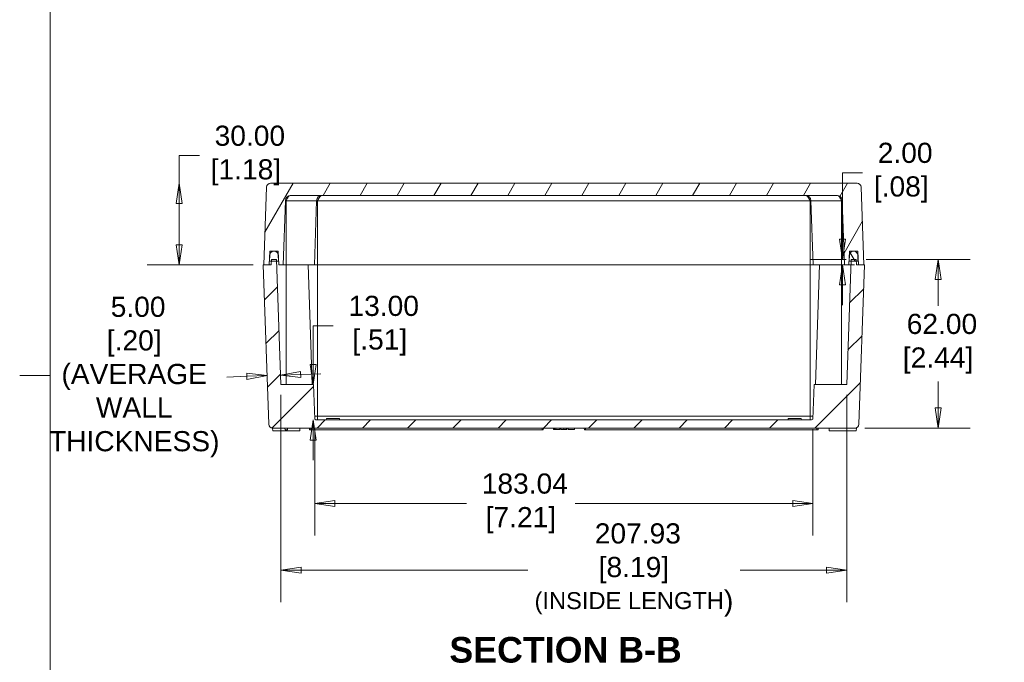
# Model space of a CAD drawing. Header units: millimetres. Extents: x 22 to 1013, y 22 to 778.
# Tile 3 of 8: x 22 to 384, y 294 to 531. Entities that reach past the tile are written whole.
import ezdxf

# ---------------------------------------------------------------- set-up
doc = ezdxf.new("R2010")
doc.units = ezdxf.units.MM
doc.header["$LTSCALE"] = 3.703704
for name, color, linetype, lineweight in [('Dimension (ANSI)', 7, 'Continuous', 9), ('Hatch (ANSI)', 7, 'Continuous', 9), ('Sketch Geometry (ANSI)', 7, 'Continuous', 9), ('Symbol (ANSI)', 7, 'Continuous', 9), ('Visible (ANSI)', 7, 'Continuous', 9), ('Visible Narrow (ANSI)', 7, 'Continuous', 9)]:
    doc.layers.add(name, color=color, linetype=linetype, lineweight=lineweight)
doc.styles.add('Label Text (ANSI)', font='arialbd.ttf')
doc.styles.add('Note Text (ANSI)', font='arial.ttf')
doc.dimstyles.new('Default - mm (ANSI)', dxfattribs={"dimscale": 3.703704, "dimtxt": 2, "dimasz": 2, "dimexe": 3.175, "dimexo": 1, "dimgap": 0.8, "dimtad": 0, "dimtih": 1, "dimtoh": 1, "dimrnd": 1e-08, "dimzin": 4, "dimdsep": 46, "dimtxsty": 'Note Text (ANSI)', "dimblk": 'Filled-1', "dimcen": 0.09, "dimdle": 10, "dimclrd": 256, "dimclre": 256, "dimclrt": 256, "dimadec": 1, "dimazin": 0, "dimtfac": 1.524, "dimtofl": 0, "dimtmove": 0, "dimatfit": 3, "dimfxl": 0, "dimtolj": 1, "dimtzin": 0, "dimlwd": -1, "dimlwe": -1, "dimarcsym": 0})

# ---------------------------------------------------------------- blocks, each defined once
blk = doc.blocks.new('Borders Default Border')
at = {"layer": 'Sketch Geometry (ANSI)'}
blk.add_line((8.89, 107.95), (5.874, 107.95), dxfattribs=at)
at = {"layer": 'Sketch Geometry (ANSI)', "flags": 128}
blk.add_lwpolyline([(8.89, 8.89), (8.89, 207.01), (270.51, 207.01), (270.51, 8.89), (8.89, 8.89)], dxfattribs=at)
blk = doc.blocks.new('Filled-1')
at = {"color": 0}
for p, q in [((0, 0), (-1, 0.15)), ((-1, 0.15), (-1, -0.15)), ((-1, 0), (0, 0)), ((-1, -0.15), (0, 0))]:
    blk.add_line(p, q, dxfattribs=at)
at = {"color": 0, "flags": 128}
blk.add_lwpolyline([(-1, -0.15), (0, 0), (-1, 0.15), (-1, -0.15)], dxfattribs=at)
at = {"color": 0}
blk.add_solid([(-1, -0.15), (0, 0), (-1, 0.15), (-1, -0.15)], dxfattribs=at)
blk = doc.blocks.new('*D15')
at = {"layer": 'Defpoints', "color": 0, "transparency": 16777216}
for p in [(117.75, 396.51), (325.68, 396.51), (325.68, 328.36)]:
    blk.add_point(p, dxfattribs=at)
at = {"layer": 'Dimension (ANSI)', "transparency": 16777216}
for p, q in [((117.75, 392.8), (117.75, 316.6)), ((325.68, 392.8), (325.68, 316.6)), ((125.16, 328.36), (208.44, 328.36)), ((318.27, 328.36), (286.53, 328.36))]:
    blk.add_line(p, q, dxfattribs=at)
at = {"layer": 'Dimension (ANSI)', "transparency": 16777216, "xscale": 7.407407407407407, "yscale": 7.407407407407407, "zscale": 7.407407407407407, "rotation": 180}
blk.add_blockref('Filled-1', (117.75, 328.36), dxfattribs=at)
at = {"layer": 'Dimension (ANSI)', "transparency": 16777216, "xscale": 7.407407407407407, "yscale": 7.407407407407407, "zscale": 7.407407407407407}
blk.add_blockref('Filled-1', (325.68, 328.36), dxfattribs=at)
at = {"layer": 'Dimension (ANSI)', "transparency": 16777216, "insert": (247.48, 328.36), "char_height": 7.4074, "attachment_point": 5, "style": 'Note Text (ANSI)'}
blk.add_mtext('\\A1; 207.93\\P[8.19]{\\P\\fArial|b0|i0;\\H6.2279;(INSIDE LENGTH\\fArial|b0|i0;\\H7.4074;)}', dxfattribs=at)
blk = doc.blocks.new('*D16')
at = {"layer": 'Defpoints', "color": 0, "transparency": 16777216}
for p in [(329.15, 442.51), (328.67, 380.51), (359.24, 380.51)]:
    blk.add_point(p, dxfattribs=at)
at = {"layer": 'Dimension (ANSI)', "transparency": 16777216}
for p, q in [((332.85, 442.51), (371, 442.51)), ((359.24, 435.1), (359.24, 425.4)), ((359.24, 387.91), (359.24, 397.61)), ((332.38, 380.51), (371, 380.51))]:
    blk.add_line(p, q, dxfattribs=at)
at = {"layer": 'Dimension (ANSI)', "transparency": 16777216, "xscale": 7.407407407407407, "yscale": 7.407407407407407, "zscale": 7.407407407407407}
for p, rotation in [((359.24, 442.51), 90), ((359.24, 380.51), 270)]:
    blk.add_blockref('Filled-1', p, dxfattribs=dict(at, rotation=rotation))
at = {"layer": 'Dimension (ANSI)', "transparency": 16777216, "insert": (359.24, 411.51), "char_height": 7.407, "attachment_point": 5, "style": 'Note Text (ANSI)'}
blk.add_mtext('\\A1; 62.00\\P[2.44]', dxfattribs=at)
blk = doc.blocks.new('*D17')
at = {"layer": 'Defpoints', "color": 0, "transparency": 16777216}
for p in [(80.39, 470.51), (113.96, 470.51), (111.22, 440.51)]:
    blk.add_point(p, dxfattribs=at)
at = {"layer": 'Dimension (ANSI)', "transparency": 16777216}
for p, q in [((80.39, 470.51), (80.39, 480.66)), ((80.39, 480.66), (87.8, 480.66)), ((80.39, 447.91), (80.39, 463.1)), ((107.51, 440.51), (68.63, 440.51))]:
    blk.add_line(p, q, dxfattribs=at)
at = {"layer": 'Dimension (ANSI)', "transparency": 16777216, "xscale": 7.407407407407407, "yscale": 7.407407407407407, "zscale": 7.407407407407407}
for p, rotation in [((80.39, 470.51), 90), ((80.39, 440.51), 270)]:
    blk.add_blockref('Filled-1', p, dxfattribs=dict(at, rotation=rotation))
at = {"layer": 'Dimension (ANSI)', "transparency": 16777216, "insert": (104.9, 480.66), "char_height": 7.407, "attachment_point": 5, "style": 'Note Text (ANSI)'}
blk.add_mtext('\\A1; 30.00\\P[1.18]', dxfattribs=at)
blk = doc.blocks.new('*D18')
at = {"layer": 'Defpoints', "color": 0, "transparency": 16777216}
for p in [(324.09, 442.51), (329.15, 442.51), (332.22, 440.51)]:
    blk.add_point(p, dxfattribs=at)
at = {"layer": 'Dimension (ANSI)', "transparency": 16777216}
for p, q in [((324.09, 449.91), (324.09, 474.37)), ((324.09, 474.37), (331.5, 474.37)), ((325.44, 442.51), (312.34, 442.51)), ((328.51, 440.51), (312.34, 440.51)), ((324.09, 433.1), (324.09, 425.69))]:
    blk.add_line(p, q, dxfattribs=at)
at = {"layer": 'Dimension (ANSI)', "transparency": 16777216, "xscale": 7.407407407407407, "yscale": 7.407407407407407, "zscale": 7.407407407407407}
for p, rotation in [((324.09, 442.51), 270), ((324.09, 440.51), 90)]:
    blk.add_blockref('Filled-1', p, dxfattribs=dict(at, rotation=rotation))
at = {"layer": 'Dimension (ANSI)', "transparency": 16777216, "insert": (345.72, 474.37), "char_height": 7.407, "attachment_point": 5, "style": 'Note Text (ANSI)'}
blk.add_mtext('\\A1; 2.00\\P[.08]', dxfattribs=at)
blk = doc.blocks.new('*D34')
at = {"layer": 'Defpoints', "color": 0, "transparency": 16777216}
for p in [(129.75, 396.51), (129.59, 383.51), (131.15, 383.51)]:
    blk.add_point(p, dxfattribs=at)
at = {"layer": 'Dimension (ANSI)', "transparency": 16777216}
for p, q in [((129.59, 403.91), (129.59, 418.14)), ((129.59, 418.14), (137, 418.14)), ((126.05, 396.51), (117.83, 396.51)), ((129.59, 376.1), (129.59, 368.69))]:
    blk.add_line(p, q, dxfattribs=at)
at = {"layer": 'Dimension (ANSI)', "transparency": 16777216, "xscale": 7.407407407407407, "yscale": 7.407407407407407, "zscale": 7.407407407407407}
for p, rotation in [((129.59, 396.51), 270), ((129.59, 383.51), 90)]:
    blk.add_blockref('Filled-1', p, dxfattribs=dict(at, rotation=rotation))
at = {"layer": 'Dimension (ANSI)', "transparency": 16777216, "insert": (154.1, 418.14), "char_height": 7.407, "attachment_point": 5, "style": 'Note Text (ANSI)'}
blk.add_mtext('\\A1; 13.00\\P[.51]', dxfattribs=at)
blk = doc.blocks.new('*D40')
at = {"layer": 'Defpoints', "color": 0, "transparency": 16777216}
for p in [(130.19, 383.85), (313.24, 383.85), (313.24, 352.85)]:
    blk.add_point(p, dxfattribs=at)
at = {"layer": 'Dimension (ANSI)', "transparency": 16777216}
for p, q in [((130.19, 380.15), (130.19, 341.09)), ((313.24, 380.15), (313.24, 341.09)), ((137.6, 352.85), (185.97, 352.85)), ((305.83, 352.85), (225.92, 352.85))]:
    blk.add_line(p, q, dxfattribs=at)
at = {"layer": 'Dimension (ANSI)', "transparency": 16777216, "xscale": 7.407407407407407, "yscale": 7.407407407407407, "zscale": 7.407407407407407, "rotation": 180}
blk.add_blockref('Filled-1', (130.19, 352.85), dxfattribs=at)
at = {"layer": 'Dimension (ANSI)', "transparency": 16777216, "xscale": 7.407407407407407, "yscale": 7.407407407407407, "zscale": 7.407407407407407}
blk.add_blockref('Filled-1', (313.24, 352.85), dxfattribs=at)
at = {"layer": 'Dimension (ANSI)', "transparency": 16777216, "insert": (205.95, 352.85), "char_height": 7.4074, "attachment_point": 5, "style": 'Note Text (ANSI)'}
blk.add_mtext('\\A1; 183.04\\P[7.21]', dxfattribs=at)
blk = doc.blocks.new('*D41')
at = {"layer": 'Defpoints', "color": 0, "transparency": 16777216}
for p in [(112.6, 400.99), (117.59, 401.16), (117.63, 399.98)]:
    blk.add_point(p, dxfattribs=at)
at = {"layer": 'Dimension (ANSI)', "transparency": 16777216}
for p, q in [((105.23, 399.54), (97.83, 399.29)), ((125.03, 400.23), (132.44, 400.49))]:
    blk.add_line(p, q, dxfattribs=at)
at = {"layer": 'Dimension (ANSI)', "transparency": 16777216, "xscale": 7.407407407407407, "yscale": 7.407407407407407, "zscale": 7.407407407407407}
for p, rotation in [((112.64, 399.8), 1.999999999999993), ((117.63, 399.98), 182)]:
    blk.add_blockref('Filled-1', p, dxfattribs=dict(at, rotation=rotation))
at = {"layer": 'Dimension (ANSI)', "transparency": 16777216, "insert": (63.84, 399.29), "char_height": 7.4074, "attachment_point": 5, "style": 'Note Text (ANSI)'}
blk.add_mtext('\\A1; 5.00{\\fArial|b0|i0;\\H6.2279;}\\P[.20]{\\P(AVERAGE\\PWALL\\PTHICKNESS)}', dxfattribs=at)

msp = doc.modelspace()

# ---------------------------------------------------------------- hatches: boundary and pattern name
at = {"layer": 'Hatch (ANSI)'}
h = msp.add_hatch(dxfattribs=at)
h.set_pattern_fill('ANSI31', color=256, scale=94.074074, angle=14.999978, style=0)
h.set_pattern_definition([(60, (0, 0), (-10.18381, 5.87963), [])])
edge = h.paths.add_edge_path()
edge.add_ellipse((113.9615, 469.0065), major_axis=(0, 1.5), ratio=1, start_angle=0, end_angle=88)
edge.add_line((112.4624, 469.0589), (111.4653, 440.5065))
edge.add_line((111.4653, 440.5065), (113.4653, 440.5065))
edge.add_line((113.4653, 440.5065), (113.6399, 445.5065))
edge.add_line((113.6399, 445.5065), (115.1522, 445.5065))
edge.add_line((115.1522, 445.5065), (115.2784, 445.5065))
edge.add_line((115.2784, 445.5065), (116.7907, 445.5065))
edge.add_line((116.7907, 445.5065), (116.9653, 440.5065))
edge.add_line((116.9653, 440.5065), (118.5653, 440.5065))
edge.add_line((118.5653, 440.5065), (119.3884, 464.0763))
edge.add_ellipse((121.3872, 464.0065), major_axis=(-1.9988, 0.0698), ratio=1, start_angle=272, end_angle=360, ccw=False)
edge.add_line((121.3872, 466.0065), (322.0435, 466.0065))
edge.add_ellipse((322.0435, 464.0065), major_axis=(0, 2), ratio=1, start_angle=272, end_angle=360, ccw=False)
edge.add_line((324.0422, 464.0763), (324.8653, 440.5065))
edge.add_line((324.8653, 440.5065), (326.4653, 440.5065))
edge.add_line((326.4653, 440.5065), (326.6399, 445.5065))
edge.add_line((326.6399, 445.5065), (328.1522, 445.5065))
edge.add_line((328.1522, 445.5065), (328.2784, 445.5065))
edge.add_line((328.2784, 445.5065), (329.7907, 445.5065))
edge.add_line((329.7907, 445.5065), (329.9653, 440.5065))
edge.add_line((329.9653, 440.5065), (331.9653, 440.5065))
edge.add_line((331.9653, 440.5065), (330.9682, 469.0589))
edge.add_ellipse((329.4692, 469.0065), major_axis=(1.4991, 0.0523), ratio=1, start_angle=0, end_angle=88)
edge.add_line((329.4692, 470.5065), (113.9615, 470.5065))
h = msp.add_hatch(dxfattribs=at)
h.set_pattern_fill('ANSI31', color=256, scale=94.074074, angle=75.000175, style=0)
h.set_pattern_definition([(120.0002, (0, 0), (-10.1838, -5.87966), [])])
edge = h.paths.add_edge_path()
edge.add_ellipse((115.2784, 444.0065), major_axis=(1.4998, 0.0262), ratio=1, start_angle=0, end_angle=89)
edge.add_line((115.2784, 445.5065), (115.1522, 445.5065))
edge.add_ellipse((115.1522, 444.0065), major_axis=(0, 1.5), ratio=1, start_angle=0, end_angle=89)
edge.add_line((113.6524, 444.0327), (113.6153, 441.9065))
edge.add_line((113.6153, 441.9065), (114.2642, 441.9065))
edge.add_line((114.2642, 441.9065), (116.1664, 441.9065))
edge.add_line((116.1664, 441.9065), (116.8153, 441.9065))
edge.add_line((116.8153, 441.9065), (116.7782, 444.0327))
edge = h.paths.add_edge_path()
edge.add_ellipse((328.1522, 444.0065), major_axis=(0, 1.5), ratio=1, start_angle=0, end_angle=89)
edge.add_line((326.6524, 444.0327), (326.6153, 441.9065))
edge.add_line((326.6153, 441.9065), (327.2642, 441.9065))
edge.add_line((327.2642, 441.9065), (329.1664, 441.9065))
edge.add_line((329.1664, 441.9065), (329.8153, 441.9065))
edge.add_line((329.8153, 441.9065), (329.7782, 444.0327))
edge.add_ellipse((328.2784, 444.0065), major_axis=(1.4998, 0.0262), ratio=1, start_angle=0, end_angle=89)
edge.add_line((328.2784, 445.5065), (328.1522, 445.5065))
h = msp.add_hatch(dxfattribs=at)
h.set_pattern_fill('ANSI31', color=256, scale=94.074074, style=0)
h.set_pattern_definition([(45, (0, 0), (-8.31505, 8.31505), [])])
edge = h.paths.add_edge_path()
edge.add_line((114.2851, 442.5065), (114.2642, 441.9065))
edge.add_line((114.2642, 441.9065), (114.2153, 440.5065))
edge.add_line((114.2153, 440.5065), (113.4653, 440.5065))
edge.add_line((113.4653, 440.5065), (111.4653, 440.5065))
edge.add_line((111.4653, 440.5065), (111.2153, 440.5065))
edge.add_line((111.2153, 440.5065), (113.26, 381.9542))
edge.add_ellipse((114.7591, 382.0065), major_axis=(-1.4991, -0.0523), ratio=1, start_angle=0, end_angle=88)
edge.add_line((114.7591, 380.5065), (328.6715, 380.5065))
edge.add_ellipse((328.6715, 382.0065), major_axis=(0, -1.5), ratio=1, start_angle=0, end_angle=88)
edge.add_line((330.1706, 381.9542), (332.2153, 440.5065))
edge.add_line((332.2153, 440.5065), (331.9653, 440.5065))
edge.add_line((331.9653, 440.5065), (329.9653, 440.5065))
edge.add_line((329.9653, 440.5065), (329.2153, 440.5065))
edge.add_line((329.2153, 440.5065), (329.1664, 441.9065))
edge.add_line((329.1664, 441.9065), (329.1455, 442.5065))
edge.add_line((329.1455, 442.5065), (327.2851, 442.5065))
edge.add_line((327.2851, 442.5065), (327.2642, 441.9065))
edge.add_line((327.2642, 441.9065), (325.6788, 396.5065))
edge.add_line((325.6788, 396.5065), (313.6788, 396.5065))
edge.add_line((313.6788, 396.5065), (313.237, 383.8545))
edge.add_ellipse((312.2763, 385.0065), major_axis=(0.9607, -1.152), ratio=1, start_angle=320.174074, end_angle=360, ccw=False)
edge.add_line((312.2763, 383.5065), (131.1543, 383.5065))
edge.add_ellipse((131.1543, 385.0065), major_axis=(0, -1.5), ratio=1, start_angle=320.174074, end_angle=360, ccw=False)
edge.add_line((130.1936, 383.8545), (129.7518, 396.5065))
edge.add_line((129.7518, 396.5065), (117.7518, 396.5065))
edge.add_line((117.7518, 396.5065), (116.1664, 441.9065))
edge.add_line((116.1664, 441.9065), (116.1455, 442.5065))
edge.add_line((116.1455, 442.5065), (114.2851, 442.5065))

# ---------------------------------------------------------------- linework, layer by layer
at = {"layer": 'Visible (ANSI)'}
for p, q in [((329.4692, 470.5065), (113.9615, 470.5065)), ((112.4624, 469.0589), (111.4653, 440.5065)), ((331.9653, 440.5065), (330.9682, 469.0589)), ((118.5653, 440.5065), (119.3884, 464.0763)), ((121.3872, 466.0065), (322.0435, 466.0065)), ((130.0653, 440.5065), (130.8884, 464.0763)), ((313.3653, 440.5065), (312.5422, 464.0763)), ((324.0422, 464.0763), (324.8653, 440.5065)), ((113.4653, 440.5065), (113.6399, 445.5065)), ((113.6399, 445.5065), (116.7907, 445.5065)), ((115.2784, 445.5065), (115.1522, 445.5065)), ((116.7907, 445.5065), (116.9653, 440.5065)), ((326.4653, 440.5065), (326.6399, 445.5065)), ((326.6399, 445.5065), (329.7907, 445.5065)), ((328.2784, 445.5065), (328.1522, 445.5065)), ((329.7907, 445.5065), (329.9653, 440.5065)), ((113.6524, 444.0327), (113.6153, 441.9065)), ((113.6153, 441.9065), (116.8153, 441.9065)), ((114.2851, 442.5065), (114.2153, 440.5065)), ((116.1455, 442.5065), (114.2851, 442.5065)), ((117.7518, 396.5065), (116.1455, 442.5065)), ((116.8153, 441.9065), (116.7782, 444.0327)), ((116.9164, 441.9065), (116.8153, 441.9065)), ((327.2851, 442.5065), (325.6788, 396.5065)), ((326.6153, 441.9065), (326.5142, 441.9065)), ((326.6524, 444.0327), (326.6153, 441.9065)), ((326.6153, 441.9065), (329.8153, 441.9065)), ((329.1455, 442.5065), (327.2851, 442.5065)), ((329.2153, 440.5065), (329.1455, 442.5065)), ((329.8153, 441.9065), (329.7782, 444.0327)), ((114.2153, 440.5065), (111.2153, 440.5065)), ((111.2153, 440.5065), (113.26, 381.9542)), ((111.4653, 440.5065), (113.4653, 440.5065)), ((116.9653, 440.5065), (118.5653, 440.5065)), ((119.7153, 440.5065), (118.5653, 440.5065)), ((119.7153, 440.5065), (130.0653, 440.5065)), ((127.7153, 440.5065), (129.2518, 396.5065)), ((131.2153, 440.5065), (130.0653, 440.5065)), ((312.2153, 440.5065), (131.2153, 440.5065)), ((313.3653, 440.5065), (312.2153, 440.5065)), ((313.3653, 440.5065), (323.7153, 440.5065)), ((315.7153, 440.5065), (314.1788, 396.5065)), ((324.8653, 440.5065), (323.7153, 440.5065)), ((324.8653, 440.5065), (326.4653, 440.5065)), ((332.2153, 440.5065), (329.2153, 440.5065)), ((329.9653, 440.5065), (331.9653, 440.5065)), ((330.1706, 381.9542), (332.2153, 440.5065)), ((129.7518, 396.5065), (117.7518, 396.5065)), ((130.1936, 383.8545), (129.7518, 396.5065)), ((313.6788, 396.5065), (313.237, 383.8545)), ((325.6788, 396.5065), (313.6788, 396.5065)), ((134.4484, 384.0065), (134.4046, 383.5065)), ((134.4484, 384.0065), (139.2322, 384.0065)), ((139.2322, 384.0065), (139.276, 383.5065)), ((304.1984, 384.0065), (304.1546, 383.5065)), ((304.1984, 384.0065), (308.9822, 384.0065)), ((308.9822, 384.0065), (309.026, 383.5065)), ((114.7591, 380.5065), (114.7153, 380.5065)), ((114.724, 379.5065), (114.7153, 380.5065)), ((114.7591, 380.5065), (328.6715, 380.5065)), ((119.2153, 380.5065), (119.2678, 379.9065)), ((120.2153, 380.5065), (120.1628, 379.9065)), ((124.7066, 379.5065), (124.7153, 380.5065)), ((128.2678, 379.9065), (128.2153, 380.5065)), ((312.2763, 383.5065), (131.1543, 383.5065)), ((214.1628, 379.9065), (214.2153, 380.5065)), ((217.8752, 380.0065), (217.8752, 380.5065)), ((218.3474, 380.0065), (217.8752, 380.0065)), ((218.3474, 380.0065), (218.3474, 380.5065)), ((218.7769, 380.0065), (218.3474, 380.0065)), ((218.7769, 380.0065), (218.7769, 380.5065)), ((220.2948, 380.0065), (218.7769, 380.0065)), ((220.2948, 380.0065), (220.2948, 380.5065)), ((220.5909, 380.0065), (220.5909, 380.5065)), ((221.73, 380.0065), (220.5909, 380.0065)), ((222.8717, 380.0065), (222.525, 380.0065)), ((222.8717, 380.0065), (222.8717, 380.5065)), ((223.3333, 380.0065), (223.3333, 380.5065)), ((225.6461, 380.0065), (223.3333, 380.0065)), ((225.6461, 380.0065), (225.6461, 380.5065)), ((225.6466, 380.0065), (225.6461, 380.0065)), ((225.6466, 380.0065), (225.6466, 380.5065)), ((229.2678, 379.9065), (229.2153, 380.5065)), ((315.1628, 379.9065), (315.2153, 380.5065)), ((319.224, 379.5065), (319.2153, 380.5065)), ((329.2153, 380.5065), (328.6715, 380.5065)), ((329.2066, 379.5065), (329.2153, 380.5065)), ((124.7066, 379.5065), (114.724, 379.5065)), ((120.1628, 379.9065), (119.2678, 379.9065)), ((128.7153, 379.9065), (128.2678, 379.9065)), ((128.7153, 379.9065), (213.7153, 379.9065)), ((214.1628, 379.9065), (213.7153, 379.9065)), ((229.7153, 379.9065), (229.2678, 379.9065)), ((229.7153, 379.9065), (314.7153, 379.9065)), ((315.1628, 379.9065), (314.7153, 379.9065)), ((329.2066, 379.5065), (319.224, 379.5065))]:
    msp.add_line(p, q, dxfattribs=at)
for centre, radius, start, end in [((113.9615, 469.0065), 1.5, 90, 178), ((329.4692, 469.0065), 1.5, 2, 90), ((121.3872, 464.0065), 2, 90, 178), ((132.8872, 464.0065), 2, 90, 178), ((310.5435, 464.0065), 2, 2, 90), ((322.0435, 464.0065), 2, 2, 90), ((115.1522, 444.0065), 1.5, 90, 179), ((115.2784, 444.0065), 1.5, 1, 90), ((328.1522, 444.0065), 1.5, 90, 179), ((328.2784, 444.0065), 1.5, 1, 90), ((131.1543, 385.0065), 1.5, 230.174074, 270), ((312.2763, 385.0065), 1.5, 270, 309.825926), ((114.7591, 382.0065), 1.5, 182, 270), ((328.6715, 382.0065), 1.5, 270, 358)]:
    msp.add_arc(centre, radius, start, end, dxfattribs=at)
msp.add_open_spline([(222.525, 380.0065), (222.4751, 380.0065), (222.4188, 380.0065), (222.2934, 380.0065), (222.2264, 380.0065), (222.0198, 380.0065), (221.8757, 380.0065), (221.73, 380.0065)], degree=3, knots=[-0.0909886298, -0.0909886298, -0.0909886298, -0.0909886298, -0.0670517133, -0.0670517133, -0.0437011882, -0.0437011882, 0, 0, 0, 0], dxfattribs=at)
at = {"layer": 'Visible Narrow (ANSI)'}
for p, q in [((119.3884, 464.0763), (119.7153, 464.0763)), ((130.8884, 464.0763), (119.7153, 464.0763)), ((119.7153, 440.5065), (119.7153, 464.0763)), ((130.8884, 464.0763), (131.2153, 464.0763)), ((131.2153, 464.0763), (312.2153, 464.0763)), ((131.2153, 440.5065), (131.2153, 464.0763)), ((312.2153, 464.0763), (312.5422, 464.0763)), ((312.2153, 440.5065), (312.2153, 464.0763)), ((323.7153, 464.0763), (312.5422, 464.0763)), ((323.7153, 464.0763), (324.0422, 464.0763)), ((323.7153, 440.5065), (323.7153, 464.0763)), ((116.8422, 444.0327), (116.7782, 444.0327)), ((326.6524, 444.0327), (326.5884, 444.0327)), ((119.7153, 396.5065), (119.7153, 440.5065)), ((131.2153, 440.5065), (131.2153, 384.9542)), ((312.2153, 440.5065), (312.2153, 384.9542)), ((323.7153, 440.5065), (323.7153, 396.5065)), ((131.2153, 384.9542), (130.1552, 384.9542)), ((312.2153, 384.9542), (131.2153, 384.9542)), ((131.2153, 384.9542), (131.2153, 383.5065)), ((312.2153, 383.5065), (312.2153, 384.9542)), ((313.2754, 384.9542), (312.2153, 384.9542)), ((128.7153, 380.5065), (128.7153, 379.9065)), ((213.7153, 380.5065), (213.7153, 379.9065)), ((221.73, 380.0065), (221.73, 380.5065)), ((222.525, 380.0065), (222.525, 380.5065)), ((229.7153, 380.5065), (229.7153, 379.9065)), ((314.7153, 380.5065), (314.7153, 379.9065))]:
    msp.add_line(p, q, dxfattribs=at)
for points, knots in [([(121.3872, 466.0065), (121.2161, 466.0065), (121.0531, 465.9568), (120.7455, 465.765), (120.601, 465.623), (120.3282, 465.2674), (120.1998, 465.0538), (119.9526, 464.5861), (119.8338, 464.3321), (119.7153, 464.0763)], [0, 0, 0, 0, 0.38528844, 0.38528844, 0.77057688, 0.77057688, 1.15586531, 1.15586531, 1.54115375, 1.54115375, 1.54115375, 1.54115375]), ([(132.8872, 466.0065), (132.7478, 466.0065), (132.6085, 465.9568), (132.3299, 465.765), (132.1906, 465.623), (131.9119, 465.2674), (131.7726, 465.0538), (131.494, 464.5861), (131.3546, 464.3321), (131.2153, 464.0763)], [0, 0, 0, 0, 0.43715943, 0.43715943, 0.87431886, 0.87431886, 1.3114783, 1.3114783, 1.74863773, 1.74863773, 1.74863773, 1.74863773]), ([(312.2153, 464.0763), (312.076, 464.3321), (311.9367, 464.5861), (311.658, 465.0538), (311.5187, 465.2674), (311.2401, 465.623), (311.1007, 465.765), (310.8221, 465.9568), (310.6828, 466.0065), (310.5435, 466.0065)], [0, 0, 0, 0, 0.43715943, 0.43715943, 0.87431886, 0.87431886, 1.3114783, 1.3114783, 1.74863773, 1.74863773, 1.74863773, 1.74863773]), ([(323.7153, 464.0763), (323.5968, 464.3321), (323.478, 464.5861), (323.2308, 465.0538), (323.1025, 465.2674), (322.8296, 465.623), (322.6851, 465.765), (322.3776, 465.9568), (322.2145, 466.0065), (322.0435, 466.0065)], [0, 0, 0, 0, 0.38528844, 0.38528844, 0.77057688, 0.77057688, 1.15586531, 1.15586531, 1.54115375, 1.54115375, 1.54115375, 1.54115375])]:
    msp.add_open_spline(points, degree=3, knots=knots, dxfattribs=at)

# ---------------------------------------------------------------- block references
at = {"xscale": 3.703703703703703, "yscale": 3.703703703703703, "zscale": 3.703703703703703}
msp.add_blockref('Borders Default Border', (0, 0), dxfattribs=at)

# ---------------------------------------------------------------- texts
at = {"layer": 'Symbol (ANSI)', "insert": (179.65, 294.219), "char_height": 9.407408, "attachment_point": 7, "line_spacing_factor": 0.25, "style": 'Label Text (ANSI)'}
msp.add_mtext('SECTION B-B', dxfattribs=at)

# ---------------------------------------------------------------- dimensions: what is measured, and where the dimension line sits
at = {"layer": 'Dimension (ANSI)'}
for base, p1, p2, angle, text, override, picture, middle in [((80.3899, 470.5065), (111.2153, 440.5065), (113.9615, 470.5065), 90, ' <>\\X[1.18]', {"dimgap": 0.8, "dimdec": 2, "dimpost": '\\X', "dimse2": 1, "dimtol": 0, "dimlim": 0, "dimtp": 0, "dimtm": 0, "dimtdec": 2, "dimatfit": 2}, '*D17', (104.898, 480.6615)), ((324.0944, 442.5065), (332.2153, 440.5065), (329.1455, 442.5065), 90, ' <>\\X[.08]', {"dimgap": 0.8, "dimdec": 2, "dimpost": '\\X', "dimtol": 0, "dimlim": 0, "dimtp": 0, "dimtm": 0, "dimtdec": 2, "dimatfit": 1}, '*D18', (345.725, 474.3685)), ((359.2387, 380.5065), (329.1455, 442.5065), (328.6715, 380.5065), 90, ' <>\\X[2.44]', {"dimgap": 0.8, "dimdec": 2, "dimpost": '\\X', "dimtol": 0, "dimlim": 0, "dimtp": 0, "dimtm": 0, "dimtdec": 2, "dimatfit": 1}, '*D16', (359.2387, 411.5065)), ((117.6306, 399.9765), (112.5953, 400.9876), (117.5892, 401.162), 182, ' <>{\\fArial|b0|i0;\\H6.2279;}\\X[.20]{\\P(AVERAGE\\PWALL\\PTHICKNESS)}', {"dimgap": 0.8, "dimdec": 2, "dimpost": '\\X', "dimse1": 1, "dimse2": 1, "dimtol": 0, "dimlim": 0, "dimtp": 0, "dimtm": 0, "dimtdec": 2, "dimatfit": 1}, '*D41', (63.8413, 399.2851)), ((129.5926, 383.5065), (129.7518, 396.5065), (131.1543, 383.5065), 90, ' <>\\X[.51]', {"dimgap": 0.8, "dimdec": 2, "dimpost": '\\X', "dimse2": 1, "dimtol": 0, "dimlim": 0, "dimtp": 0, "dimtm": 0, "dimtdec": 2, "dimatfit": 1}, '*D34', (154.1007, 418.1449)), ((325.6788, 328.3583), (117.7518, 396.5065), (325.6788, 396.5065), 180, ' <>\\X[8.19]{\\P\\fArial|b0|i0;\\H6.2279;(INSIDE LENGTH\\fArial|b0|i0;\\H7.4074;)}', {"dimgap": 0.8, "dimtih": 0, "dimtoh": 0, "dimdec": 2, "dimpost": '\\X', "dimtol": 0, "dimlim": 0, "dimtp": 0, "dimtm": 0, "dimtdec": 2, "dimatfit": 1}, '*D15', (247.4842, 328.3583)), ((313.237, 352.8467), (130.1936, 383.8545), (313.237, 383.8545), 180, ' <>\\X[7.21]', {"dimgap": 0.8, "dimtih": 0, "dimtoh": 0, "dimdec": 2, "dimpost": '\\X', "dimtol": 0, "dimlim": 0, "dimtp": 0, "dimtm": 0, "dimtdec": 2, "dimatfit": 1}, '*D40', (205.9463, 352.8467))]:
    dim = msp.add_linear_dim(base=base, p1=p1, p2=p2, angle=angle, text=text, dimstyle='Default - mm (ANSI)', override=override, dxfattribs=at)
    dim.commit()
    dim.dimension.update_dxf_attribs({"geometry": picture, "text_midpoint": middle, "dimtype": 160})

doc.saveas('drawing.dxf')
